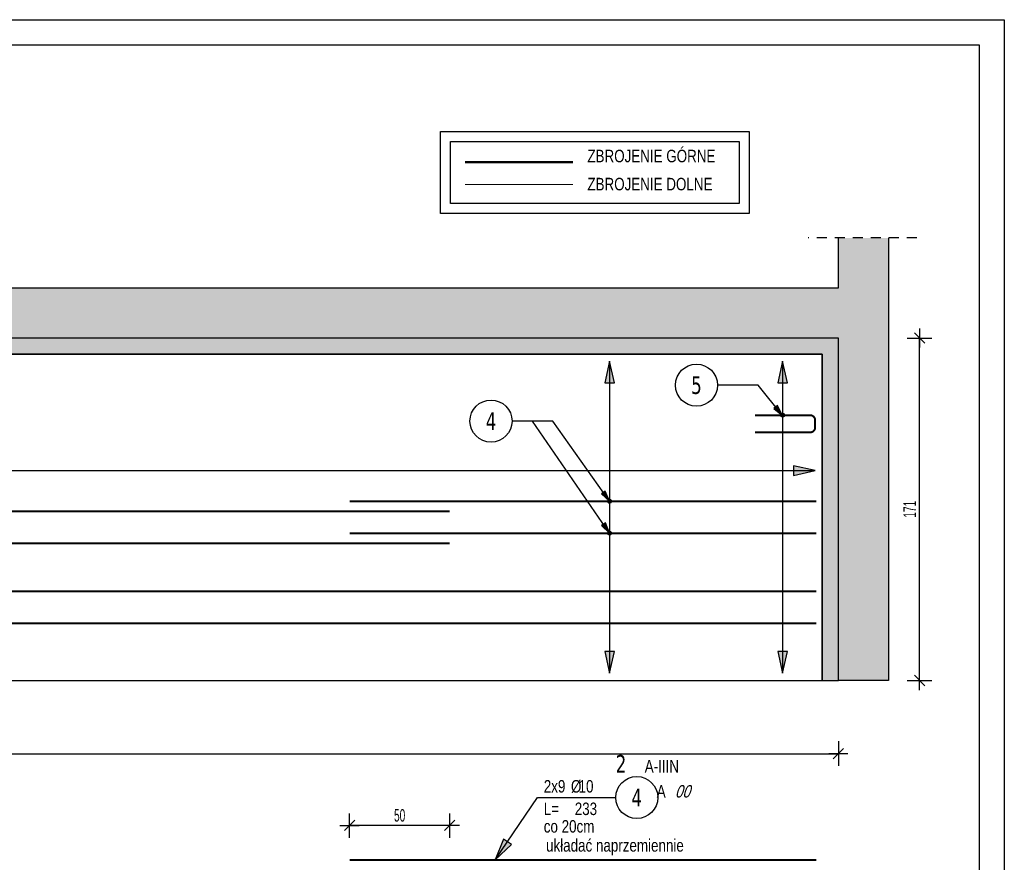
# Model space of a CAD drawing. Header units: millimetres. Extents: x 4862 to 12592, y -1539 to -726.
# Tile 13 of 40: x 7120 to 7612, y -1217 to -796. Entities that reach past the tile are written whole.
import ezdxf
from ezdxf.enums import TextEntityAlignment as Align

# ---------------------------------------------------------------- set-up
doc = ezdxf.new("R2010")
doc.units = ezdxf.units.MM
doc.header["$LTSCALE"] = 25
doc.linetypes.add('MP', pattern=[0.36, 0.2, -0.16])
for name, color, linetype in [('BA_odn', 1, 'Continuous'), ('BA_ram', 2, 'Continuous'), ('BA_txs', 2, 'Continuous'), ('BA_wic', 1, 'Continuous'), ('BA_wig', 3, 'Continuous'), ('BA_wis', 2, 'Continuous'), ('BA_wym', 1, 'Continuous'), ('BZ_odn', 1, 'Continuous'), ('BZ_opi1', 7, 'Continuous'), ('BZ_opi2', 4, 'Continuous'), ('BZ_opi4', 53, 'Continuous'), ('BZ_P_wid', 3, 'Continuous'), ('BZ_pom', 6, 'Continuous'), ('BZ_wym', 1, 'Continuous')]:
    doc.layers.add(name, color=color, linetype=linetype)
doc.styles.add('BIKTBG', font='tahoma.ttf', dxfattribs={"width": 0.85})
doc.styles.add('BIKTS', font='bikromsw.shx', dxfattribs={"width": 0.8})
doc.styles.add('BIKWYM', font='bikromsw.shx', dxfattribs={"width": 0.6})
doc.dimstyles.new('BA_KR_25_cm', dxfattribs={"dimscale": 0.25, "dimtxt": 25, "dimasz": 1.666667, "dimexe": 24, "dimexo": 0, "dimgap": 0, "dimtad": 0, "dimdec": 1, "dimrnd": 0.5, "dimzin": 9, "dimdsep": 46, "dimtxsty": 'BIKWYM', "dimblk": 'WYM-KR', "dimcen": 0, "dimdle": 20, "dimclrd": 256, "dimclre": 256, "dimclrt": 2, "dimadec": 0, "dimazin": 0, "dimtfac": 0.033333, "dimtdec": 1, "dimtmove": 0, "dimatfit": 3, "dimldrblk": 'WYM-KR', "dimfxl": 25, "dimfxlon": 1, "dimtvp": 0.8, "dimtolj": 1, "dimarcsym": 0})
doc.dimstyles.new('BA_ST_25_cm', dxfattribs={"dimscale": 0.25, "dimtxt": 25, "dimasz": 1.666667, "dimexe": 24, "dimexo": 0, "dimgap": 0, "dimtad": 0, "dimdec": 1, "dimrnd": 0.5, "dimdsep": 46, "dimtxsty": 'BIKWYM', "dimblk": 'WYM-ST', "dimcen": 0, "dimdle": 20, "dimclrd": 256, "dimclre": 256, "dimclrt": 7, "dimadec": 0, "dimazin": 0, "dimtfac": 0.033333, "dimtdec": 1, "dimtix": 1, "dimtmove": 2, "dimatfit": 3, "dimldrblk": 'WYM-ST', "dimfxl": 1, "dimtvp": 0.8, "dimtolj": 1, "dimtzin": 0, "dimarcsym": 0})
doc.dimstyles.new('BA_ST_50_cm', dxfattribs={"dimscale": 0.5, "dimtxt": 25, "dimasz": 1.666667, "dimexe": 24, "dimexo": 0, "dimgap": 0, "dimtad": 0, "dimdec": 1, "dimrnd": 0.5, "dimdsep": 46, "dimtxsty": 'BIKWYM', "dimblk": 'WYM-ST', "dimcen": 0, "dimdle": 20, "dimclrd": 256, "dimclre": 256, "dimclrt": 7, "dimadec": 0, "dimazin": 0, "dimtfac": 0.033333, "dimtdec": 1, "dimtix": 1, "dimtmove": 2, "dimatfit": 3, "dimldrblk": 'WYM-ST', "dimfxl": 1, "dimtvp": 0.8, "dimtolj": 1, "dimtzin": 0, "dimarcsym": 0})

# ---------------------------------------------------------------- blocks, each defined once
blk = doc.blocks.new('WYM-ST')
blk.add_hatch(color=256).paths.add_polyline_path([(-13, 2.88), (0, 0), (-13, -2.88)])
blk.add_lwpolyline([(0, 0), (-13, 2.88), (-13, -2.88), (0, 0)])
blk = doc.blocks.new('*D52')
at = {"layer": 'BA_odn', "lineweight": -2}
blk.add_line((4986.24, -1021.15), (7516.37, -1021.24), dxfattribs=at)
at = {"layer": 'Defpoints', "color": 0}
for p in [(4985.41, -1021.44), (7517.21, -1021.24), (7517.21, -1021.52)]:
    blk.add_point(p, dxfattribs=at)
at = {"layer": 'BA_odn', "lineweight": -2, "xscale": 0.833333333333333, "yscale": 0.833333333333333, "zscale": 0.833333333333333}
for p, rotation in [((4985.41, -1021.15), 179.9981359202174), ((7517.21, -1021.24), 359.9981359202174)]:
    blk.add_blockref('WYM-ST', p, dxfattribs=dict(at, rotation=rotation))
blk = doc.blocks.new('*D53')
at = {"layer": 'BA_odn', "lineweight": -2}
blk.add_line((7500.96, -967.46), (7500.96, -1121.59), dxfattribs=at)
at = {"layer": 'Defpoints', "color": 0}
for p in [(7500.96, -966.63), (7500.96, -1122.43), (7500.96, -1122.43)]:
    blk.add_point(p, dxfattribs=at)
at = {"layer": 'BA_odn', "lineweight": -2, "xscale": 0.833333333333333, "yscale": 0.833333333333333, "zscale": 0.833333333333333}
for p, rotation in [((7500.96, -966.63), 90), ((7500.96, -1122.43), 270)]:
    blk.add_blockref('WYM-ST', p, dxfattribs=dict(at, rotation=rotation))
blk = doc.blocks.new('bik_BlkOpPretU', base_point=(114298.79, 63495.37))
at = {"layer": 'BZ_opi2', "style": 'BIKTBG', "width": 0.8}
blk.add_attdef('NUMER', text='', height=26.25, dxfattribs=at).set_placement((114438.86, 63495.37), align=Align.MIDDLE_CENTER)
at = {"layer": 'BZ_opi4', "style": 'BIKTS', "width": 0.8}
for tag, p in [('SZTUK', (114308.17, 63502.87)), ('PRZEKROJ', (114375.31, 63502.87)), ('PRZEDR_FI', (114363.88, 63502.87)), ('UWAGA', (114313.79, 63469.12))]:
    blk.add_attdef(tag, p, '', height=18.75, dxfattribs=at)
at = {"layer": 'BZ_pom', "width": 0.8}
for tag, p, height, style in [('POZYCJA', (114407.36, 63532.87), 26.25, 'BIKTBG'), ('GATUNEK', (114451.86, 63532.87), 18.75, 'BIKTS'), ('METODA_L', (114498.79, 63495.37), 18.75, 'BIKTS')]:
    blk.add_attdef(tag, p, '', height=height, dxfattribs=dict(at, style=style))
at = {"layer": 'BZ_wym', "width": 0.8}
for tag, p, height, style, flags in [('PRZEDR_L', (114313.79, 63440.99), 18.75, 'BIKTS', 1), ('DLUGOSC', (114313.79, 63412.87), 18.75, 'BIKTS', 1), ('TYP_PRETA', (114313.79, 63384.74), 18.75, 'BIKTS', 3), ('PRZEDR_NR', (114313.79, 63356.62), 26.25, 'BIKTBG', 1), ('PRZEDR_SZT', (114313.79, 63328.49), 18.75, 'BIKTS', 1), ('EURO_KOD', (114313.79, 63300.37), 18.75, 'BIKTS', 3), ('EURO_KOD_SEGMENTY', (114354.51, 63300.37), 18.75, 'BIKTS', 3), ('HAK_1', (114313.79, 63272.24), 18.75, 'BIKTS', 3), ('HAK_2', (114313.79, 63244.12), 18.75, 'BIKTS', 3), ('ID', (114313.79, 63215.99), 18.75, 'BIKTS', 3), ('ID_C', (114313.79, 63187.87), 18.75, 'BIKTS', 3), ('b_atr_0', (114313.79, 63159.74), 18.75, 'BIKTS', 3)]:
    blk.add_attdef(tag, p, '', height=height, dxfattribs=dict(at, style=style, flags=flags))
blk = doc.blocks.new('*D57')
at = {"layer": 'BA_odn', "lineweight": -2}
blk.add_line((7414.62, -967.46), (7414.62, -1121.59), dxfattribs=at)
at = {"layer": 'Defpoints', "color": 0}
for p in [(7414.62, -966.63), (7414.62, -1122.43), (7414.62, -1122.43)]:
    blk.add_point(p, dxfattribs=at)
at = {"layer": 'BA_odn', "lineweight": -2, "xscale": 0.833333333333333, "yscale": 0.833333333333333, "zscale": 0.833333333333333}
for p, rotation in [((7414.62, -966.63), 90), ((7414.62, -1122.43), 270)]:
    blk.add_blockref('WYM-ST', p, dxfattribs=dict(at, rotation=rotation))
blk = doc.blocks.new('bik_BlkOpPret', base_point=(8819.93, 5.92))
at = {"layer": 'BZ_opi1', "style": 'BIKTS', "width": 0.8}
for tag, p in [('SZTUK', (8823.05, 8.42)), ('PRZEDR_FI', (8832.1, 8.42)), ('PRZEKROJ', (8835.91, 8.42)), ('PRZEDR_L', (8823.05, -2.83)), ('DLUGOSC', (8838.53, -2.83)), ('UWAGA', (8823.05, -11.58))]:
    blk.add_attdef(tag, p, '', height=6.25, dxfattribs=at)
at = {"layer": 'BZ_opi2', "style": 'BIKTBG', "width": 0.8}
blk.add_attdef('NUMER', text='', height=8.75, dxfattribs=at).set_placement((8869.48, 5.92), align=Align.MIDDLE_CENTER)
at = {"layer": 'BZ_pom', "width": 0.8}
for tag, p, height, style in [('POZYCJA', (8858.98, 18.42), 8.75, 'BIKTBG'), ('GATUNEK', (8873.84, 18.42), 6.25, 'BIKTS'), ('METODA_L', (8879.45, 5.92), 6.25, 'BIKTS'), ('EURO_KOD', (8888.5, 5.92), 6.25, 'BIKTS')]:
    blk.add_attdef(tag, p, '', height=height, dxfattribs=dict(at, style=style))
at = {"layer": 'BZ_wym', "width": 0.8}
for tag, p, height, style, flags in [('PRZEDR_NR', (8823.05, -20.95), 8.75, 'BIKTBG', 1), ('PRZEDR_SZT', (8823.05, -30.33), 6.25, 'BIKTS', 1), ('TYP_PRETA', (8823.05, -39.7), 6.25, 'BIKTS', 3), ('EURO_KOD_SEGMENTY', (8838.05, -49.08), 6.25, 'BIKTS', 3), ('HAK_1', (8823.05, -58.45), 6.25, 'BIKTS', 3), ('HAK_2', (8823.05, -67.83), 6.25, 'BIKTS', 3), ('ID', (8823.05, -77.2), 6.25, 'BIKTS', 3), ('ID_C', (8823.05, -86.58), 6.25, 'BIKTS', 3), ('b_atr_0', (8823.05, -95.95), 6.25, 'BIKTS', 3)]:
    blk.add_attdef(tag, p, '', height=height, dxfattribs=dict(at, style=style, flags=flags))
blk = doc.blocks.new('WYM-KR')
at = {"linetype": 'ByBlock'}
blk.add_line((11.52, 0), (-11.52, 0), dxfattribs=at)
at = {"color": 7, "linetype": 'ByBlock'}
blk.add_line((6.24, 6.24), (-6.24, -6.24), dxfattribs=at)
blk = doc.blocks.new('*D58')
at = {"layer": 'BA_wym', "lineweight": -2}
for p, q in [((4973.81, -1156.36), (4973.81, -1168.61)), ((7528.81, -1156.36), (7528.81, -1168.61)), ((4974.22, -1162.61), (7528.39, -1162.61))]:
    blk.add_line(p, q, dxfattribs=at)
at = {"layer": 'Defpoints', "color": 0}
for p in [(7528.81, -1126.03), (4973.81, -1142.61), (7528.81, -1162.61)]:
    blk.add_point(p, dxfattribs=at)
at = {"layer": 'BA_wym', "lineweight": -2, "xscale": 0.4166666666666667, "yscale": 0.4166666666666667, "zscale": 0.4166666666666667, "rotation": 180}
blk.add_blockref('WYM-KR', (4973.81, -1162.61), dxfattribs=at)
at = {"layer": 'BA_wym', "lineweight": -2, "xscale": 0.4166666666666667, "yscale": 0.4166666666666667, "zscale": 0.4166666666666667}
blk.add_blockref('WYM-KR', (7528.81, -1162.61), dxfattribs=at)
at = {"layer": 'BA_wym', "color": 2, "insert": (6251.31, -1157.61), "char_height": 6.25, "attachment_point": 5, "style": 'BIKWYM'}
blk.add_mtext('\\A1;2555', dxfattribs=at)
blk = doc.blocks.new('*D59')
at = {"layer": 'BA_wym', "lineweight": -2}
for p, q in [((7563.16, -955.03), (7575.41, -955.03)), ((7569.41, -1125.61), (7569.41, -955.44)), ((7563.16, -1126.03), (7575.41, -1126.03))]:
    blk.add_line(p, q, dxfattribs=at)
at = {"layer": 'Defpoints', "color": 0}
for p in [(7549.41, -955.03), (7569.41, -955.03), (7549.41, -1126.03)]:
    blk.add_point(p, dxfattribs=at)
at = {"layer": 'BA_wym', "lineweight": -2, "xscale": 0.4166666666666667, "yscale": 0.4166666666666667, "zscale": 0.4166666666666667}
for p, rotation in [((7569.41, -955.03), 90), ((7569.41, -1126.03), 270)]:
    blk.add_blockref('WYM-KR', p, dxfattribs=dict(at, rotation=rotation))
at = {"layer": 'BA_wym', "color": 2, "insert": (7564.41, -1040.53), "char_height": 6.25, "attachment_point": 5, "rotation": 90, "style": 'BIKWYM'}
blk.add_mtext('\\A1;171', dxfattribs=at)
blk = doc.blocks.new('*D96')
at = {"layer": 'BA_wym', "lineweight": -2}
for p, q in [((7284.81, -1204.67), (7284.81, -1192.42)), ((7334.81, -1204.67), (7334.81, -1192.42)), ((7334.39, -1198.42), (7285.22, -1198.42))]:
    blk.add_line(p, q, dxfattribs=at)
at = {"layer": 'Defpoints', "color": 0}
for p in [(7284.81, -1198.42), (7284.81, -1208.42), (7334.81, -1208.42)]:
    blk.add_point(p, dxfattribs=at)
at = {"layer": 'BA_wym', "lineweight": -2, "xscale": 0.4166666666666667, "yscale": 0.4166666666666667, "zscale": 0.4166666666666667, "rotation": 180}
blk.add_blockref('WYM-KR', (7284.81, -1198.42), dxfattribs=at)
at = {"layer": 'BA_wym', "lineweight": -2, "xscale": 0.4166666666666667, "yscale": 0.4166666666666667, "zscale": 0.4166666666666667}
blk.add_blockref('WYM-KR', (7334.81, -1198.42), dxfattribs=at)
at = {"layer": 'BA_wym', "color": 2, "insert": (7309.81, -1193.42), "char_height": 6.25, "attachment_point": 5, "style": 'BIKWYM'}
blk.add_mtext('\\A1;50', dxfattribs=at)

msp = doc.modelspace()

# ---------------------------------------------------------------- hatches: boundary and pattern name
at = {"layer": 'BA_wic'}
h = msp.add_hatch(dxfattribs=at)
h.set_pattern_fill('ANSI33', color=256, scale=2.5)
h.set_pattern_definition([(45, (-443.609, -1120.962), (-11.22532, 11.22532), []), (45, (-432.384, -1120.962), (-11.22532, 11.22532), [7.9375, -3.96875])])
h.paths.add_polyline_path([(4948.81, -905.03), (4973.81, -905.03), (4973.81, -930.03), (5638.81, -930.03), (5638.81, -905.03), (5638.81, -905.03), (5663.81, -905.03), (5663.81, -930.03), (6238.81, -930.03), (6238.81, -905.03), (6238.81, -905.03), (6263.81, -905.03), (6263.81, -930.03), (6838.81, -930.03), (6838.81, -905.03), (6838.81, -905.03), (6863.81, -905.03), (6863.81, -930.03), (7528.81, -930.03), (7528.81, -905.03), (7553.81, -905.03), (7553.81, -1126.03), (7528.81, -1126.03), (7528.81, -963.03), (7528.81, -955.03), (4973.81, -955.03), (4973.81, -963.03), (4973.81, -1126.03), (4948.81, -1126.03)])
at = {"layer": 'BA_wig'}
h = msp.add_hatch(color=9, dxfattribs=at)
h.dxf.hatch_style = 1
h.paths.add_polyline_path([(4973.81, -1126.03), (4973.81, -955.03), (7528.81, -955.03), (7528.81, -1126.03), (7520.81, -1126.03), (7520.81, -1044.53), (7520.81, -963.03), (7520.81, -963.03), (4981.81, -963.03), (4981.81, -963.03), (4981.81, -1044.53), (4981.81, -1126.03)])
at = {"layer": 'BA_wis'}
h = msp.add_hatch(color=1, dxfattribs=at)
h.dxf.hatch_style = 1
h.paths.add_polyline_path([(7500.06, -993.59, -1), (7501.97, -993.59, -1)])
h = msp.add_hatch(color=1, dxfattribs=at)
h.dxf.hatch_style = 1
h.paths.add_polyline_path([(7413.67, -1036.57, -1), (7415.58, -1036.57, -1)])
h = msp.add_hatch(color=1, dxfattribs=at)
h.dxf.hatch_style = 1
h.paths.add_polyline_path([(7413.67, -1052.48, -1), (7415.58, -1052.48, -1)])

# ---------------------------------------------------------------- linework, layer by layer
at = {"layer": 'BA_wic', "elevation": 0}
for points in [[(7330.13, -851.96), (7484.26, -851.96), (7484.26, -892.87), (7330.13, -892.87)], [(7335.13, -856.96), (7479.26, -856.96), (7479.26, -887.87), (7335.13, -887.87)]]:
    msp.add_lwpolyline(points, close=True, dxfattribs=at)
for points in [[(7553.81, -905.03), (7553.81, -1126.03), (7528.81, -1126.03), (7528.81, -955.03), (4973.81, -955.03), (4973.81, -1126.03), (4948.81, -1126.03), (4948.81, -905.03)], [(6863.81, -905.03), (6863.81, -930.03), (7528.81, -930.03), (7528.81, -905.03)]]:
    msp.add_lwpolyline(points, dxfattribs=at)
at = {"layer": 'BA_wic', "linetype": 'MP', "elevation": 0}
msp.add_lwpolyline([(7568.01, -905.03), (7513.73, -905.03)], dxfattribs=at)
at = {"layer": 'BA_wig'}
msp.add_lwpolyline([(4973.81, -1126.03), (4981.81, -1126.03), (4981.81, -963.03), (7520.81, -963.03), (7520.81, -1126.03), (7528.81, -1126.03), (7528.81, -955.03), (4973.81, -955.03), (4973.81, -1126.03)], dxfattribs=at)
at = {"layer": 'BA_wis'}
msp.add_lwpolyline([(4981.81, -1126.03), (7520.81, -1126.03), (7520.81, -963.03), (4981.81, -963.03)], close=True, dxfattribs=at)
at = {"layer": 'BA_wis', "color": 1}
for centre in [(7501.01, -993.59), (7501.01, -993.59), (7414.62, -1036.57), (7414.62, -1036.57), (7414.62, -1052.48), (7414.62, -1052.48)]:
    msp.add_circle(centre, 0.954, dxfattribs=at)
at = {"layer": 'BZ_odn', "color": 252}
for centre in [(7457.99, -978.58), (7355.42, -996.52)]:
    msp.add_circle(centre, 10.5, dxfattribs=at)
at = {"layer": 'BZ_odn'}
msp.add_circle((7428.18, -1184.49), 10.5, dxfattribs=at)
at = {"layer": 'BZ_P_wid', "const_width": 1.2, "elevation": 0}
msp.add_lwpolyline([(7342.48, -867.17), (7396.35, -867.17)], dxfattribs=at)
at = {"layer": 'BZ_P_wid', "linetype": 'MP', "const_width": 0.5, "elevation": 0}
msp.add_lwpolyline([(7342.48, -878.43), (7396.35, -878.43)], dxfattribs=at)
at = {"layer": 'BZ_P_wid', "const_width": 1}
msp.add_lwpolyline([(7487.21, -993.57), (7514.71, -993.57, -0.414214), (7517.21, -996.07), (7517.21, -999.67, -0.414214), (7514.71, -1002.17), (7487.21, -1002.17)], format="xyb", dxfattribs=at)
at = {"layer": 'BZ_P_wid', "linetype": 'MP', "const_width": 1}
for points in [[(7284.81, -1036.57), (7517.81, -1036.57)], [(7334.81, -1041.57), (6134.81, -1041.57)]]:
    msp.add_lwpolyline(points, dxfattribs=at)
at = {"layer": 'BZ_P_wid', "const_width": 1}
for points in [[(7284.81, -1052.48), (7517.81, -1052.48)], [(7334.81, -1057.48), (6134.81, -1057.48)], [(7517.81, -1215.6), (7284.81, -1215.6)]]:
    msp.add_lwpolyline(points, dxfattribs=at)
at = {"layer": 'BZ_P_wid', "color": 8, "linetype": 'MP', "const_width": 1}
msp.add_lwpolyline([(7517.81, -1081.57), (6317.81, -1081.57)], dxfattribs=at)
at = {"layer": 'BZ_P_wid', "color": 8, "const_width": 1}
msp.add_lwpolyline([(6317.81, -1097.48), (7517.81, -1097.48)], dxfattribs=at)

# ---------------------------------------------------------------- block references
ref = msp.add_blockref('bik_BlkOpPretU', (7420.82, -978.58))
ref.add_attrib('NUMER', '5', dxfattribs={"layer": 'BZ_opi2', "height": 8.75, "style": 'BIKTBG', "width": 0.8}).set_placement((7457.99, -978.58), align=Align.MIDDLE_CENTER)
ref = msp.add_blockref('bik_BlkOpPretU', (7313.36, -1003.05))
ref.add_attrib('NUMER', '4', dxfattribs={"layer": 'BZ_opi2', "height": 8.75, "style": 'BIKTBG', "width": 0.8}).set_placement((7355.42, -996.52), align=Align.MIDDLE_CENTER)
ref = msp.add_blockref('bik_BlkOpPret', (7378.63, -1184.49), dxfattribs=dict(xscale=0.5, yscale=0.5, zscale=0.5))
ref.add_attrib('NUMER', '4', dxfattribs={"layer": 'BZ_opi2', "height": 8.75, "style": 'BIKTBG', "width": 0.8}).set_placement((7428.18, -1184.49), align=Align.MIDDLE_CENTER)
ref.add_attrib('POZYCJA', '2', (7417.68, -1171.99), dxfattribs={"layer": 'BZ_pom', "height": 8.75, "style": 'BIKTBG', "width": 0.8})
ref.add_attrib('SZTUK', '2x9', (7381.76, -1181.99), dxfattribs={"layer": 'BZ_opi1', "height": 6.25, "style": 'BIKTS', "width": 0.8})
ref.add_attrib('GATUNEK', 'A-IIIN', (7432.16, -1171.99), dxfattribs={"layer": 'BZ_pom', "height": 6.25, "style": 'BIKTS', "width": 0.8})
ref.add_attrib('PRZEKROJ', '10', (7399.14, -1181.99), dxfattribs={"layer": 'BZ_opi1', "height": 6.25, "style": 'BIKTS', "width": 0.8})
ref.add_attrib('DLUGOSC', '233', (7397.23, -1193.24), dxfattribs={"layer": 'BZ_opi1', "height": 6.25, "style": 'BIKTS', "width": 0.8})
ref.add_attrib('UWAGA', 'co 20cm', (7381.76, -1201.99), dxfattribs={"layer": 'BZ_opi1', "height": 6.25, "style": 'BIKTS', "width": 0.8})
ref.add_attrib('METODA_L', 'A', (7438.16, -1184.49), dxfattribs={"layer": 'BZ_pom', "height": 6.25, "style": 'BIKTS', "width": 0.8})
ref.add_attrib('PRZEDR_FI', '%%c', (7395.33, -1181.99), dxfattribs={"layer": 'BZ_opi1', "height": 6.25, "style": 'BIKTS', "width": 0.8})
ref.add_attrib('PRZEDR_L', 'L=', (7381.76, -1193.24), dxfattribs={"layer": 'BZ_opi1', "height": 6.25, "style": 'BIKTS', "width": 0.8})
ref.add_attrib('EURO_KOD', '00', (7447.2, -1184.49), dxfattribs={"layer": 'BZ_pom', "height": 6.25, "style": 'BIKTS', "oblique": 18, "width": 0.8})

# ---------------------------------------------------------------- texts
at = {"layer": 'BA_txs', "char_height": 6.25, "width": 75.7143, "attachment_point": 1, "style": 'BIKTS'}
for s, insert in [('ZBROJENIE GÓRNE', (7403.54, -861.03)), ('ZBROJENIE DOLNE', (7403.54, -875.05))]:
    msp.add_mtext(s, dxfattribs=dict(at, insert=insert))

# ---------------------------------------------------------------- dimensions: what is measured, and where the dimension line sits
at = {"layer": 'BA_odn'}
for p1, p2, distance, picture, middle in [((7414.62, -966.63), (7414.62, -1122.43), 0, '*D57', (7404.62, -1043.42)), ((7500.96, -966.63), (7500.96, -1122.43), 0, '*D53', (7490.96, -1043.42)), ((4985.41, -1021.44), (7517.21, -1021.52), 0.28, '*D52', (5580.36, -1011.43))]:
    dim = msp.add_aligned_dim(p1=p1, p2=p2, distance=distance, text=' ', dimstyle='BA_ST_50_cm', override={"dimsah": 1, "dimse1": 1, "dimse2": 1}, dxfattribs=at)
    dim.commit()
    dim.dimension.update_dxf_attribs({"geometry": picture, "text_midpoint": middle})
at = {"layer": 'BA_wym'}
dim = msp.add_linear_dim(base=(7569.41, -955.03), p1=(7549.41, -1126.03), p2=(7549.41, -955.03), angle=90, dimstyle='BA_KR_25_cm', override={"dimblk": 'WYM-KR', "dimatfit": 1}, dxfattribs=at)
dim.commit()
dim.dimension.update_dxf_attribs({"geometry": '*D59', "text_midpoint": (7564.41, -1040.53)})
for base, p1, p2, override, picture, middle in [((7528.81, -1162.61), (4973.81, -1142.61), (7528.81, -1126.03), {"dimblk": 'WYM-KR', "dimatfit": 1}, '*D58', (6251.31, -1157.61)), ((7284.81, -1198.42), (7334.81, -1208.42), (7284.81, -1208.42), {"dimatfit": 1}, '*D96', (7309.81, -1193.42))]:
    dim = msp.add_linear_dim(base=base, p1=p1, p2=p2, dimstyle='BA_KR_25_cm', override=override, dxfattribs=at)
    dim.commit()
    dim.dimension.update_dxf_attribs({"geometry": picture, "text_midpoint": middle})

# ---------------------------------------------------------------- leaders
at = {"layer": 'BZ_odn', "color": 252}
for points in [[(7500.96, -993.68), (7488.83, -978.58), (7468.49, -978.58)], [(7414.62, -1036.57), (7386.26, -996.52), (7365.92, -996.52)], [(7414.62, -1052.48), (7376.21, -996.52), (7365.92, -996.52)]]:
    msp.add_leader(points, dimstyle='BA_ST_25_cm', override={"dimclrd": 252}, dxfattribs=at)
at = {"layer": 'BZ_odn'}
msp.add_leader([(7357.57, -1215.6), (7378.63, -1184.49), (7417.68, -1184.49)], dimstyle='BA_ST_50_cm', dxfattribs=at)

# ---------------------------------------------------------------- next in the draw order: texts
at = {"layer": 'BA_txs', "color": 3, "insert": (7382.9, -1205.24), "char_height": 6.25, "width": 418.2711, "attachment_point": 1, "style": 'BIKTS', "bg_fill": 2}
msp.add_mtext('układać naprzemiennie', dxfattribs=at)

# ---------------------------------------------------------------- next in the draw order: linework, layer by layer
at = {"layer": 'BA_ram', "color": 1}
msp.add_lwpolyline([(4861.67, -1538.59), (4861.67, -796.09), (7611.67, -796.09), (7611.67, -1538.59)], close=True, dxfattribs=at)
at = {"layer": 'BA_ram'}
msp.add_lwpolyline([(4911.67, -1526.09), (4911.67, -808.59), (7599.17, -808.59), (7599.17, -1526.09)], close=True, dxfattribs=at)

doc.saveas('drawing.dxf')
